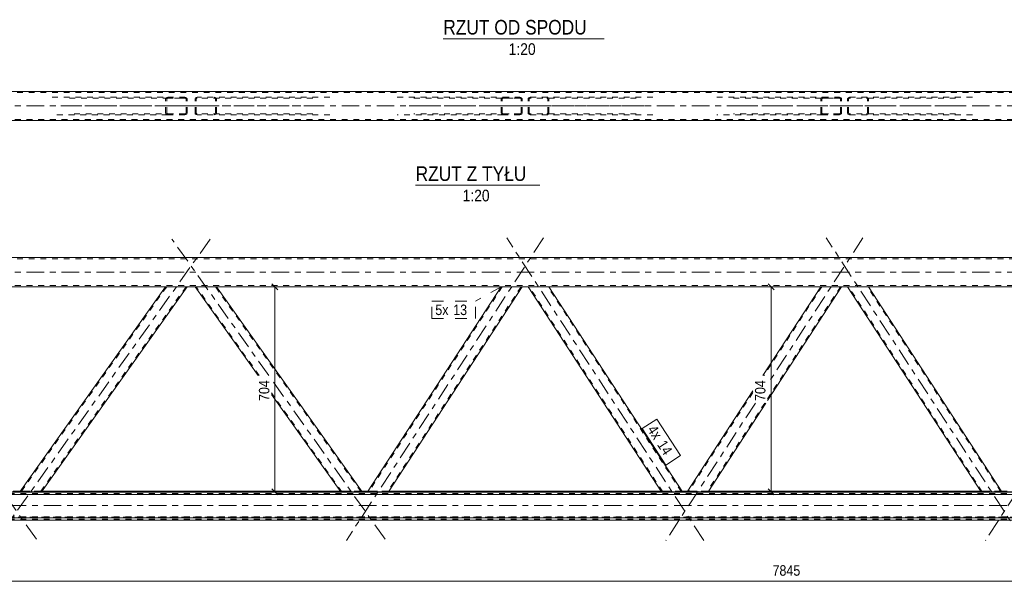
# Model space of a CAD drawing. Header units: millimetres. Extents: x 0 to 914, y 0 to 420.
# Tile 3 of 9: x 331 to 500, y 111 to 208. Entities that reach past the tile are written whole.
import ezdxf

# ---------------------------------------------------------------- set-up
doc = ezdxf.new("R2010")
doc.units = ezdxf.units.MM
for name, pattern in [('XKITLINE00', [0]), ('XKITLINE01', [4, 1, -1, 1, -1]), ('XKITLINE02', [4, 2, -2]), ('XKITLINE03', [6, 3, -1, 1, -1])]:
    doc.linetypes.add(name, pattern=pattern)
for name, color, linetype, lineweight in [('Element', 2, 'Continuous', 0), ('Inny typ obiektu', 7, 'Continuous', 0), ('Wymiar', 4, 'Continuous', 0), ('Znak elementu', 2, 'Continuous', 0)]:
    doc.layers.add(name, color=color, linetype=linetype, lineweight=lineweight)
doc.styles.add('ARIAL', font='ARIAL.TTF')

msp = doc.modelspace()

# ---------------------------------------------------------------- linework, layer by layer
at = {"layer": 'Element', "linetype": 'XKITLINE00', "lineweight": 0}
for p, q in [((644, 195.22), (174.62, 195.22)), ((174.62, 190.22), (644, 190.22)), ((174.62, 166.74), (644, 166.74)), ((636.32, 161.74), (182.24, 161.74)), ((356.46, 161.74), (331.5, 126.58)), ((360.14, 161.74), (335.18, 126.58)), ((372.29, 146.52), (361.49, 161.74)), ((390.13, 126.58), (365.16, 161.74)), ((413.95, 161.74), (391.07, 126.58)), ((417.53, 161.74), (394.65, 126.58)), ((441.44, 126.58), (418.56, 161.74)), ((445.02, 126.58), (422.14, 161.74)), ((468.69, 161.74), (458.79, 146.52)), ((472.27, 161.74), (459.59, 142.26)), ((496.17, 126.58), (473.3, 161.74)), ((499.75, 126.58), (476.87, 161.74)), ((457.07, 143.89), (445.81, 126.58)), ((386.45, 126.58), (374.59, 143.28)), ((459.29, 141.79), (449.39, 126.58)), ((659.69, 126.54), (157.67, 126.54)), ((331.58, 126.7), (330.32, 126.7)), ((331.52, 126.58), (331.5, 126.58)), ((331.6, 126.58), (331.52, 126.58)), ((331.72, 126.57), (331.6, 126.58)), ((331.86, 126.57), (331.72, 126.57)), ((331.86, 126.57), (334.8, 126.57)), ((334.94, 126.57), (334.8, 126.57)), ((335.06, 126.58), (334.94, 126.57)), ((335.14, 126.58), (335.06, 126.58)), ((335.18, 126.58), (335.14, 126.58)), ((386.37, 126.7), (335.26, 126.7)), ((386.48, 126.58), (386.45, 126.58)), ((386.56, 126.58), (386.48, 126.58)), ((386.68, 126.57), (386.56, 126.58)), ((386.83, 126.57), (386.68, 126.57)), ((386.83, 126.57), (389.77, 126.57)), ((389.91, 126.57), (389.77, 126.57)), ((390.03, 126.58), (389.91, 126.57)), ((390.1, 126.58), (390.03, 126.58)), ((391.15, 126.7), (390.05, 126.7)), ((390.13, 126.58), (390.1, 126.58)), ((391.1, 126.58), (391.07, 126.58)), ((391.18, 126.58), (391.1, 126.58)), ((391.29, 126.57), (391.18, 126.58)), ((391.43, 126.57), (391.29, 126.57)), ((391.43, 126.57), (394.29, 126.57)), ((394.43, 126.57), (394.29, 126.57)), ((394.54, 126.58), (394.43, 126.57)), ((394.62, 126.58), (394.54, 126.58)), ((394.65, 126.58), (394.62, 126.58)), ((441.36, 126.7), (394.73, 126.7)), ((441.47, 126.58), (441.44, 126.58)), ((441.55, 126.58), (441.47, 126.58)), ((441.66, 126.57), (441.55, 126.58)), ((441.8, 126.57), (441.66, 126.57)), ((441.8, 126.57), (444.66, 126.57)), ((444.8, 126.57), (444.66, 126.57)), ((444.92, 126.58), (444.8, 126.57)), ((444.99, 126.58), (444.92, 126.58)), ((445.89, 126.7), (444.94, 126.7)), ((445.02, 126.58), (444.99, 126.58)), ((445.84, 126.58), (445.81, 126.58)), ((445.91, 126.58), (445.84, 126.58)), ((446.03, 126.57), (445.91, 126.58)), ((446.16, 126.57), (446.03, 126.57)), ((446.16, 126.57), (449.03, 126.57)), ((449.16, 126.57), (449.03, 126.57)), ((449.28, 126.58), (449.16, 126.57)), ((449.36, 126.58), (449.28, 126.58)), ((449.39, 126.58), (449.36, 126.58)), ((496.1, 126.7), (449.47, 126.7)), ((496.2, 126.58), (496.17, 126.58)), ((496.28, 126.58), (496.2, 126.58)), ((496.4, 126.57), (496.28, 126.58)), ((496.54, 126.57), (496.4, 126.57)), ((496.54, 126.57), (499.4, 126.57)), ((499.54, 126.57), (499.4, 126.57)), ((499.65, 126.58), (499.54, 126.57)), ((499.73, 126.58), (499.65, 126.58)), ((500.62, 126.7), (499.68, 126.7)), ((499.75, 126.58), (499.73, 126.58)), ((141.58, 126.14), (680.18, 126.14)), ((141.58, 122.14), (680.18, 122.14)), ((141.58, 121.74), (680.18, 121.74))]:
    msp.add_line(p, q, dxfattribs=at)
at = {"layer": 'Element', "linetype": 'XKITLINE01', "lineweight": 0}
for p, q in [((644, 195.02), (174.62, 195.02)), ((337.01, 194.22), (356.83, 194.22)), ((339.96, 194.07), (359.77, 194.07)), ((356.49, 194.03), (356.46, 193.92)), ((356.57, 194.13), (356.49, 194.03)), ((356.69, 194.2), (356.57, 194.13)), ((356.66, 193.98), (356.7, 194.03)), ((356.83, 194.22), (356.69, 194.2)), ((356.7, 194.03), (356.76, 194.06)), ((356.76, 194.06), (356.83, 194.07)), ((356.83, 194.22), (359.77, 194.22)), ((359.77, 194.07), (356.83, 194.07)), ((359.91, 194.2), (359.77, 194.22)), ((359.77, 194.07), (359.84, 194.06)), ((359.84, 194.06), (359.9, 194.03)), ((359.9, 194.03), (359.94, 193.98)), ((360.03, 194.13), (359.91, 194.2)), ((360.11, 194.03), (360.03, 194.13)), ((360.14, 193.92), (360.11, 194.03)), ((361.51, 194.03), (361.49, 193.92)), ((361.59, 194.13), (361.51, 194.03)), ((361.71, 194.2), (361.59, 194.13)), ((361.68, 193.98), (361.72, 194.03)), ((361.85, 194.22), (361.71, 194.2)), ((361.72, 194.03), (361.78, 194.06)), ((361.78, 194.06), (361.85, 194.07)), ((384.61, 194.22), (361.85, 194.22)), ((381.67, 194.07), (361.85, 194.07)), ((364.94, 194.2), (364.8, 194.22)), ((364.8, 194.07), (364.87, 194.06)), ((364.87, 194.06), (364.93, 194.03)), ((364.93, 194.03), (364.97, 193.98)), ((365.06, 194.13), (364.94, 194.2)), ((365.14, 194.03), (365.06, 194.13)), ((365.16, 193.92), (365.14, 194.03)), ((396.15, 194.22), (414.31, 194.22)), ((399.01, 194.07), (417.17, 194.07)), ((413.98, 194.03), (413.95, 193.92)), ((414.06, 194.13), (413.98, 194.03)), ((414.17, 194.2), (414.06, 194.13)), ((414.15, 193.98), (414.18, 194.03)), ((414.31, 194.22), (414.17, 194.2)), ((414.18, 194.03), (414.24, 194.06)), ((414.24, 194.06), (414.31, 194.07)), ((414.31, 194.22), (417.17, 194.22)), ((417.17, 194.07), (414.31, 194.07)), ((417.31, 194.2), (417.17, 194.22)), ((417.17, 194.07), (417.24, 194.06)), ((417.24, 194.06), (417.3, 194.03)), ((417.3, 194.03), (417.34, 193.98)), ((417.43, 194.13), (417.31, 194.2)), ((417.51, 194.03), (417.43, 194.13)), ((417.53, 193.92), (417.51, 194.03)), ((418.59, 194.03), (418.56, 193.92)), ((418.66, 194.13), (418.59, 194.03)), ((418.78, 194.2), (418.66, 194.13)), ((418.75, 193.98), (418.79, 194.03)), ((418.92, 194.22), (418.78, 194.2)), ((418.79, 194.03), (418.85, 194.06)), ((418.85, 194.06), (418.92, 194.07)), ((439.94, 194.22), (418.92, 194.22)), ((437.08, 194.07), (418.92, 194.07)), ((421.92, 194.2), (421.78, 194.22)), ((421.78, 194.07), (421.85, 194.06)), ((421.85, 194.06), (421.91, 194.03)), ((421.91, 194.03), (421.95, 193.98)), ((422.03, 194.13), (421.92, 194.2)), ((422.11, 194.03), (422.03, 194.13)), ((422.14, 193.92), (422.11, 194.03)), ((450.89, 194.22), (469.05, 194.22)), ((453.75, 194.07), (471.91, 194.07)), ((468.72, 194.03), (468.69, 193.92)), ((468.8, 194.13), (468.72, 194.03)), ((468.91, 194.2), (468.8, 194.13)), ((468.88, 193.98), (468.92, 194.03)), ((469.05, 194.22), (468.91, 194.2)), ((468.92, 194.03), (468.98, 194.06)), ((468.98, 194.06), (469.05, 194.07)), ((469.05, 194.22), (471.91, 194.22)), ((471.91, 194.07), (469.05, 194.07)), ((472.05, 194.2), (471.91, 194.22)), ((471.91, 194.07), (471.98, 194.06)), ((471.98, 194.06), (472.04, 194.03)), ((472.04, 194.03), (472.08, 193.98)), ((472.16, 194.13), (472.05, 194.2)), ((472.24, 194.03), (472.16, 194.13)), ((472.27, 193.92), (472.24, 194.03)), ((473.32, 194.03), (473.3, 193.92)), ((473.4, 194.13), (473.32, 194.03)), ((473.52, 194.2), (473.4, 194.13)), ((473.49, 193.98), (473.53, 194.03)), ((473.65, 194.22), (473.52, 194.2)), ((473.53, 194.03), (473.58, 194.06)), ((473.58, 194.06), (473.65, 194.07)), ((494.68, 194.22), (473.65, 194.22)), ((491.81, 194.07), (473.65, 194.07)), ((476.65, 194.2), (476.52, 194.22)), ((476.52, 194.07), (476.59, 194.06)), ((476.59, 194.06), (476.64, 194.03)), ((476.64, 194.03), (476.68, 193.98)), ((476.77, 194.13), (476.65, 194.2)), ((476.85, 194.03), (476.77, 194.13)), ((476.87, 193.92), (476.85, 194.03)), ((356.46, 191.52), (356.46, 193.92)), ((356.64, 193.92), (356.66, 193.98)), ((356.64, 191.52), (356.64, 193.92)), ((359.94, 193.98), (359.96, 193.92)), ((359.96, 191.52), (359.96, 193.92)), ((360.14, 191.52), (360.14, 193.92)), ((361.49, 191.52), (361.49, 193.92)), ((361.67, 193.92), (361.68, 193.98)), ((361.67, 191.52), (361.67, 193.92)), ((364.97, 193.98), (364.98, 193.92)), ((364.98, 191.52), (364.98, 193.92)), ((365.16, 191.52), (365.16, 193.92)), ((413.95, 191.52), (413.95, 193.92)), ((414.13, 193.92), (414.15, 193.98)), ((414.13, 191.52), (414.13, 193.92)), ((417.34, 193.98), (417.35, 193.92)), ((417.35, 191.52), (417.35, 193.92)), ((417.53, 191.52), (417.53, 193.92)), ((418.56, 191.52), (418.56, 193.92)), ((418.74, 193.92), (418.75, 193.98)), ((418.74, 191.52), (418.74, 193.92)), ((421.95, 193.98), (421.96, 193.92)), ((421.96, 191.52), (421.96, 193.92)), ((422.14, 191.52), (422.14, 193.92)), ((468.69, 191.52), (468.69, 193.92)), ((468.87, 193.92), (468.88, 193.98)), ((468.87, 191.52), (468.87, 193.92)), ((472.08, 193.98), (472.09, 193.92)), ((472.09, 191.52), (472.09, 193.92)), ((472.27, 191.52), (472.27, 193.92)), ((473.3, 191.52), (473.3, 193.92)), ((473.47, 193.92), (473.49, 193.98)), ((473.47, 191.52), (473.47, 193.92)), ((476.68, 193.98), (476.7, 193.92)), ((476.7, 191.52), (476.7, 193.92)), ((476.87, 191.52), (476.87, 193.92)), ((356.83, 191.22), (337.01, 191.22)), ((359.77, 191.37), (339.96, 191.37)), ((356.46, 191.52), (356.49, 191.4)), ((356.49, 191.4), (356.57, 191.31)), ((356.57, 191.31), (356.69, 191.24)), ((356.66, 191.46), (356.64, 191.52)), ((356.7, 191.41), (356.66, 191.46)), ((356.69, 191.24), (356.83, 191.22)), ((356.76, 191.38), (356.7, 191.41)), ((356.83, 191.37), (356.76, 191.38)), ((356.83, 191.37), (359.77, 191.37)), ((359.77, 191.22), (356.83, 191.22)), ((359.84, 191.38), (359.77, 191.37)), ((359.77, 191.22), (359.91, 191.24)), ((359.9, 191.41), (359.84, 191.38)), ((359.94, 191.46), (359.9, 191.41)), ((359.91, 191.24), (360.03, 191.31)), ((359.96, 191.52), (359.94, 191.46)), ((360.03, 191.31), (360.11, 191.4)), ((360.11, 191.4), (360.14, 191.52)), ((361.49, 191.52), (361.51, 191.4)), ((361.51, 191.4), (361.59, 191.31)), ((361.59, 191.31), (361.71, 191.24)), ((361.68, 191.46), (361.67, 191.52)), ((361.72, 191.41), (361.68, 191.46)), ((361.71, 191.24), (361.85, 191.22)), ((361.78, 191.38), (361.72, 191.41)), ((361.85, 191.37), (361.78, 191.38)), ((381.67, 191.37), (361.85, 191.37)), ((384.61, 191.22), (361.85, 191.22)), ((364.87, 191.38), (364.8, 191.37)), ((364.8, 191.22), (364.94, 191.24)), ((364.93, 191.41), (364.87, 191.38)), ((364.97, 191.46), (364.93, 191.41)), ((364.94, 191.24), (365.06, 191.31)), ((364.98, 191.52), (364.97, 191.46)), ((365.06, 191.31), (365.14, 191.4)), ((365.14, 191.4), (365.16, 191.52)), ((414.31, 191.22), (396.15, 191.22)), ((417.17, 191.37), (399.01, 191.37)), ((413.95, 191.52), (413.98, 191.4)), ((413.98, 191.4), (414.06, 191.31)), ((414.06, 191.31), (414.17, 191.24)), ((414.15, 191.46), (414.13, 191.52)), ((414.18, 191.41), (414.15, 191.46)), ((414.17, 191.24), (414.31, 191.22)), ((414.24, 191.38), (414.18, 191.41)), ((414.31, 191.37), (414.24, 191.38)), ((414.31, 191.37), (417.17, 191.37)), ((417.17, 191.22), (414.31, 191.22)), ((417.24, 191.38), (417.17, 191.37)), ((417.17, 191.22), (417.31, 191.24)), ((417.3, 191.41), (417.24, 191.38)), ((417.34, 191.46), (417.3, 191.41)), ((417.31, 191.24), (417.43, 191.31)), ((417.35, 191.52), (417.34, 191.46)), ((417.43, 191.31), (417.51, 191.4)), ((417.51, 191.4), (417.53, 191.52)), ((418.56, 191.52), (418.59, 191.4)), ((418.59, 191.4), (418.66, 191.31)), ((418.66, 191.31), (418.78, 191.24)), ((418.75, 191.46), (418.74, 191.52)), ((418.79, 191.41), (418.75, 191.46)), ((418.78, 191.24), (418.92, 191.22)), ((418.85, 191.38), (418.79, 191.41)), ((418.92, 191.37), (418.85, 191.38)), ((437.08, 191.37), (418.92, 191.37)), ((439.94, 191.22), (418.92, 191.22)), ((421.85, 191.38), (421.78, 191.37)), ((421.78, 191.22), (421.92, 191.24)), ((421.91, 191.41), (421.85, 191.38)), ((421.95, 191.46), (421.91, 191.41)), ((421.92, 191.24), (422.03, 191.31)), ((421.96, 191.52), (421.95, 191.46)), ((422.03, 191.31), (422.11, 191.4)), ((422.11, 191.4), (422.14, 191.52)), ((469.05, 191.22), (450.89, 191.22)), ((471.91, 191.37), (453.75, 191.37)), ((468.69, 191.52), (468.72, 191.4)), ((468.72, 191.4), (468.8, 191.31)), ((468.8, 191.31), (468.91, 191.24)), ((468.88, 191.46), (468.87, 191.52)), ((468.92, 191.41), (468.88, 191.46)), ((468.91, 191.24), (469.05, 191.22)), ((468.98, 191.38), (468.92, 191.41)), ((469.05, 191.37), (468.98, 191.38)), ((469.05, 191.37), (471.91, 191.37)), ((471.91, 191.22), (469.05, 191.22)), ((471.98, 191.38), (471.91, 191.37)), ((471.91, 191.22), (472.05, 191.24)), ((472.04, 191.41), (471.98, 191.38)), ((472.08, 191.46), (472.04, 191.41)), ((472.05, 191.24), (472.16, 191.31)), ((472.09, 191.52), (472.08, 191.46)), ((472.16, 191.31), (472.24, 191.4)), ((472.24, 191.4), (472.27, 191.52)), ((473.3, 191.52), (473.32, 191.4)), ((473.32, 191.4), (473.4, 191.31)), ((473.4, 191.31), (473.52, 191.24)), ((473.49, 191.46), (473.47, 191.52)), ((473.53, 191.41), (473.49, 191.46)), ((473.52, 191.24), (473.65, 191.22)), ((473.58, 191.38), (473.53, 191.41)), ((473.65, 191.37), (473.58, 191.38)), ((491.81, 191.37), (473.65, 191.37)), ((494.68, 191.22), (473.65, 191.22)), ((476.59, 191.38), (476.52, 191.37)), ((476.52, 191.22), (476.65, 191.24)), ((476.64, 191.41), (476.59, 191.38)), ((476.68, 191.46), (476.64, 191.41)), ((476.65, 191.24), (476.77, 191.31)), ((476.7, 191.52), (476.68, 191.46)), ((476.77, 191.31), (476.85, 191.4)), ((476.85, 191.4), (476.87, 191.52)), ((174.62, 190.42), (644, 190.42)), ((644, 166.54), (174.62, 166.54)), ((174.62, 161.94), (644, 161.94)), ((356.64, 161.74), (331.73, 126.66)), ((359.96, 161.74), (335.04, 126.66)), ((360.14, 161.74), (356.46, 161.74)), ((365.16, 161.74), (361.49, 161.74)), ((372.48, 146.52), (361.67, 161.74)), ((389.95, 126.58), (364.98, 161.74)), ((414.13, 161.74), (391.3, 126.66)), ((417.35, 161.74), (394.52, 126.66)), ((417.53, 161.74), (413.95, 161.74)), ((422.14, 161.74), (418.56, 161.74)), ((441.62, 126.58), (418.74, 161.74)), ((444.84, 126.58), (421.96, 161.74)), ((468.87, 161.74), (458.96, 146.52)), ((472.09, 161.74), (459.59, 142.54)), ((472.27, 161.74), (468.69, 161.74)), ((476.87, 161.74), (473.3, 161.74)), ((496.35, 126.58), (473.47, 161.74)), ((499.57, 126.58), (476.7, 161.74)), ((386.63, 126.58), (374.59, 143.54)), ((457.07, 143.61), (446.04, 126.66)), ((459.11, 141.79), (449.26, 126.66)), ((331.5, 126.58), (331.55, 126.66)), ((331.55, 126.66), (331.58, 126.66)), ((335.26, 126.7), (331.58, 126.7)), ((331.58, 126.66), (331.66, 126.66)), ((331.66, 126.66), (331.78, 126.67)), ((331.73, 126.66), (331.68, 126.58)), ((331.68, 126.58), (331.69, 126.58)), ((331.69, 126.58), (331.73, 126.58)), ((331.75, 126.66), (331.73, 126.66)), ((331.73, 126.58), (331.79, 126.58)), ((331.79, 126.66), (331.75, 126.66)), ((331.78, 126.67), (331.92, 126.67)), ((331.85, 126.66), (331.79, 126.66)), ((331.79, 126.58), (331.86, 126.58)), ((331.92, 126.66), (331.85, 126.66)), ((331.86, 126.58), (334.8, 126.58)), ((331.92, 126.67), (334.87, 126.67)), ((331.92, 126.66), (334.86, 126.66)), ((334.8, 126.58), (334.87, 126.58)), ((334.93, 126.66), (334.86, 126.66)), ((334.87, 126.67), (335.01, 126.67)), ((334.87, 126.58), (334.93, 126.58)), ((334.99, 126.66), (334.93, 126.66)), ((334.93, 126.58), (334.98, 126.58)), ((334.98, 126.58), (334.99, 126.58)), ((335.04, 126.66), (334.99, 126.58)), ((335.03, 126.66), (334.99, 126.66)), ((335.01, 126.67), (335.13, 126.66)), ((335.04, 126.66), (335.03, 126.66)), ((335.13, 126.66), (335.2, 126.66)), ((335.18, 126.58), (335.23, 126.66)), ((335.2, 126.66), (335.23, 126.66)), ((390.05, 126.7), (386.37, 126.7)), ((386.4, 126.66), (386.42, 126.66)), ((386.42, 126.66), (386.5, 126.66)), ((386.5, 126.66), (386.62, 126.67)), ((386.59, 126.66), (386.58, 126.66)), ((386.63, 126.66), (386.59, 126.66)), ((386.62, 126.67), (386.76, 126.67)), ((386.69, 126.66), (386.63, 126.66)), ((386.63, 126.58), (386.65, 126.58)), ((386.65, 126.58), (386.69, 126.58)), ((386.76, 126.66), (386.69, 126.66)), ((386.69, 126.58), (386.75, 126.58)), ((386.75, 126.58), (386.82, 126.58)), ((386.76, 126.67), (389.7, 126.67)), ((386.76, 126.66), (389.71, 126.66)), ((386.82, 126.58), (389.77, 126.58)), ((389.7, 126.67), (389.84, 126.67)), ((389.78, 126.66), (389.71, 126.66)), ((389.77, 126.58), (389.84, 126.58)), ((389.84, 126.66), (389.78, 126.66)), ((389.84, 126.67), (389.96, 126.66)), ((389.88, 126.66), (389.84, 126.66)), ((389.84, 126.58), (389.89, 126.58)), ((389.89, 126.66), (389.88, 126.66)), ((389.89, 126.58), (389.93, 126.58)), ((389.93, 126.58), (389.95, 126.58)), ((389.96, 126.66), (390.05, 126.66)), ((390.05, 126.66), (390.08, 126.66)), ((391.07, 126.58), (391.12, 126.66)), ((391.12, 126.66), (391.15, 126.66)), ((394.73, 126.7), (391.15, 126.7)), ((391.15, 126.66), (391.23, 126.66)), ((391.23, 126.66), (391.35, 126.67)), ((391.3, 126.66), (391.25, 126.58)), ((391.25, 126.58), (391.27, 126.58)), ((391.27, 126.58), (391.3, 126.58)), ((391.32, 126.66), (391.3, 126.66)), ((391.3, 126.58), (391.36, 126.58)), ((391.36, 126.66), (391.32, 126.66)), ((391.35, 126.67), (391.49, 126.67)), ((391.42, 126.66), (391.36, 126.66)), ((391.36, 126.58), (391.43, 126.58)), ((391.48, 126.66), (391.42, 126.66)), ((391.43, 126.58), (394.29, 126.58)), ((391.48, 126.66), (394.35, 126.66)), ((391.49, 126.67), (394.35, 126.67)), ((394.29, 126.58), (394.36, 126.58)), ((394.35, 126.67), (394.49, 126.67)), ((394.42, 126.66), (394.35, 126.66)), ((394.36, 126.58), (394.42, 126.58)), ((394.47, 126.66), (394.42, 126.66)), ((394.42, 126.58), (394.46, 126.58)), ((394.46, 126.58), (394.48, 126.58)), ((394.51, 126.66), (394.47, 126.66)), ((394.52, 126.66), (394.48, 126.58)), ((394.49, 126.67), (394.6, 126.66)), ((394.52, 126.66), (394.51, 126.66)), ((394.6, 126.66), (394.68, 126.66)), ((394.65, 126.58), (394.7, 126.66)), ((394.68, 126.66), (394.7, 126.66)), ((444.94, 126.7), (441.36, 126.7)), ((441.39, 126.66), (441.41, 126.66)), ((441.41, 126.66), (441.49, 126.66)), ((441.49, 126.66), (441.6, 126.67)), ((441.58, 126.66), (441.57, 126.66)), ((441.62, 126.66), (441.58, 126.66)), ((441.6, 126.67), (441.74, 126.67)), ((441.67, 126.66), (441.62, 126.66)), ((441.62, 126.58), (441.63, 126.58)), ((441.63, 126.58), (441.67, 126.58)), ((441.74, 126.66), (441.67, 126.66)), ((441.67, 126.58), (441.73, 126.58)), ((441.73, 126.58), (441.8, 126.58)), ((441.74, 126.67), (444.6, 126.67)), ((441.74, 126.66), (444.61, 126.66)), ((441.8, 126.58), (444.66, 126.58)), ((444.6, 126.67), (444.74, 126.67)), ((444.68, 126.66), (444.61, 126.66)), ((444.66, 126.58), (444.73, 126.58)), ((444.73, 126.66), (444.68, 126.66)), ((444.77, 126.66), (444.73, 126.66)), ((444.73, 126.58), (444.79, 126.58)), ((444.74, 126.67), (444.86, 126.66)), ((444.79, 126.66), (444.77, 126.66)), ((444.79, 126.58), (444.83, 126.58)), ((444.83, 126.58), (444.84, 126.58)), ((444.86, 126.66), (444.94, 126.66)), ((444.94, 126.66), (444.97, 126.66)), ((445.81, 126.58), (445.86, 126.66)), ((445.86, 126.66), (445.89, 126.66)), ((449.47, 126.7), (445.89, 126.7)), ((445.89, 126.66), (445.97, 126.66)), ((445.97, 126.66), (446.09, 126.67)), ((446.04, 126.66), (445.99, 126.58)), ((445.99, 126.58), (446, 126.58)), ((446, 126.58), (446.04, 126.58)), ((446.06, 126.66), (446.04, 126.66)), ((446.04, 126.58), (446.1, 126.58)), ((446.09, 126.66), (446.06, 126.66)), ((446.09, 126.67), (446.23, 126.67)), ((446.15, 126.66), (446.09, 126.66)), ((446.1, 126.58), (446.17, 126.58)), ((446.22, 126.66), (446.15, 126.66)), ((446.17, 126.58), (449.03, 126.58)), ((446.22, 126.66), (449.09, 126.66)), ((446.23, 126.67), (449.09, 126.67)), ((449.03, 126.58), (449.1, 126.58)), ((449.09, 126.67), (449.23, 126.67)), ((449.15, 126.66), (449.09, 126.66)), ((449.1, 126.58), (449.16, 126.58)), ((449.21, 126.66), (449.15, 126.66)), ((449.16, 126.58), (449.2, 126.58)), ((449.2, 126.58), (449.21, 126.58)), ((449.26, 126.66), (449.21, 126.58)), ((449.25, 126.66), (449.21, 126.66)), ((449.23, 126.67), (449.34, 126.66)), ((449.26, 126.66), (449.25, 126.66)), ((449.34, 126.66), (449.42, 126.66)), ((449.39, 126.58), (449.44, 126.66)), ((449.42, 126.66), (449.44, 126.66)), ((499.68, 126.7), (496.1, 126.7)), ((496.12, 126.66), (496.15, 126.66)), ((496.15, 126.66), (496.23, 126.66)), ((496.23, 126.66), (496.34, 126.67)), ((496.32, 126.66), (496.3, 126.66)), ((496.35, 126.66), (496.32, 126.66)), ((496.34, 126.67), (496.48, 126.67)), ((496.41, 126.66), (496.35, 126.66)), ((496.35, 126.58), (496.37, 126.58)), ((496.37, 126.58), (496.41, 126.58)), ((496.48, 126.66), (496.41, 126.66)), ((496.41, 126.58), (496.47, 126.58)), ((496.47, 126.58), (496.53, 126.58)), ((496.48, 126.67), (499.34, 126.67)), ((496.48, 126.66), (499.34, 126.66)), ((496.53, 126.58), (499.4, 126.58)), ((499.34, 126.67), (499.48, 126.67)), ((499.41, 126.66), (499.34, 126.66)), ((499.4, 126.58), (499.47, 126.58)), ((499.47, 126.66), (499.41, 126.66)), ((499.51, 126.66), (499.47, 126.66)), ((499.47, 126.58), (499.52, 126.58)), ((499.48, 126.67), (499.59, 126.66)), ((499.53, 126.66), (499.51, 126.66)), ((499.52, 126.58), (499.56, 126.58)), ((499.56, 126.58), (499.57, 126.58)), ((499.59, 126.66), (499.67, 126.66)), ((499.67, 126.66), (499.7, 126.66)), ((141.58, 126.3), (680.18, 126.3)), ((141.58, 126.2), (680.18, 126.2)), ((141.58, 122.3), (680.18, 122.3)), ((680.18, 122.24), (141.58, 122.24)), ((141.58, 121.9), (680.18, 121.9))]:
    msp.add_line(p, q, dxfattribs=at)
at = {"layer": 'Element', "linetype": 'XKITLINE03', "lineweight": 0}
for p, q in [((164.62, 192.72), (654, 192.72)), ((364.09, 192.72), (338.48, 192.72)), ((383.14, 192.72), (357.54, 192.72)), ((421.2, 192.72), (397.58, 192.72)), ((438.51, 192.72), (414.89, 192.72)), ((475.93, 192.72), (452.32, 192.72)), ((493.24, 192.72), (469.63, 192.72)), ((334.32, 118.47), (297.81, 169.9)), ((364.09, 169.9), (327.57, 118.47)), ((374.13, 146.52), (357.54, 169.9)), ((421.2, 170.12), (387.43, 118.24)), ((448.66, 118.24), (414.89, 170.12)), ((475.93, 170.12), (459.59, 145.01)), ((503.39, 118.24), (469.63, 170.12)), ((164.62, 164.24), (654, 164.24)), ((394.05, 118.47), (374.59, 145.87)), ((457.5, 141.79), (442.17, 118.24)), ((512.24, 141.79), (496.91, 118.24)), ((131.58, 124.22), (690.18, 124.22))]:
    msp.add_line(p, q, dxfattribs=at)
at = {"layer": 'Inny typ obiektu', "linetype": 'XKITLINE00', "lineweight": 0}
for p, q in [((404.03, 204.22), (431.62, 204.22)), ((399.29, 179.12), (420.58, 179.12))]:
    msp.add_line(p, q, dxfattribs=at)
at = {"layer": 'Wymiar', "linetype": 'XKITLINE00', "lineweight": 0}
for p, q in [((374.68, 162.25), (375.7, 161.23)), ((459.68, 162.25), (460.7, 161.23)), ((385.46, 161.74), (373.33, 161.74)), ((375.19, 126.57), (375.19, 161.74)), ((450.39, 161.74), (461.63, 161.74)), ((460.19, 126.57), (460.19, 161.74)), ((334.17, 126.57), (312.88, 126.57)), ((393.65, 126.57), (373.33, 126.57)), ((374.68, 127.08), (375.7, 126.06)), ((442.44, 126.57), (461.63, 126.57)), ((459.68, 127.08), (460.7, 126.06)), ((497.18, 126.57), (515.63, 126.57)), ((267, 111.24), (659.22, 111.24))]:
    msp.add_line(p, q, dxfattribs=at)
at = {"layer": 'Znak elementu', "linetype": 'XKITLINE02', "lineweight": 0}
for p, q in [((413.95, 161.74), (409.54, 159.28)), ((402.06, 159.28), (409.54, 159.28)), ((402.06, 156.28), (402.06, 159.28)), ((409.54, 156.28), (409.54, 159.28)), ((402.06, 156.28), (409.54, 156.28))]:
    msp.add_line(p, q, dxfattribs=at)
at = {"layer": 'Znak elementu', "linetype": 'XKITLINE00', "lineweight": 0}
for p, q in [((438.08, 137.43), (440.59, 139.06)), ((440.59, 139.06), (444.68, 132.79)), ((438.08, 137.43), (442.16, 131.15)), ((442.16, 131.15), (444.68, 132.79))]:
    msp.add_line(p, q, dxfattribs=at)

# ---------------------------------------------------------------- texts
at = {"layer": 'Inny typ obiektu', "style": 'ARIAL', "width": 0.85}
for s, height, p in [('RZUT OD SPODU', 2.5, (404.03, 204.97)), ('1:20', 2, (415.23, 201.47)), ('RZUT Z TYŁU', 2.5, (399.29, 179.87)), ('1:20', 2, (407.34, 176.37))]:
    msp.add_text(s, height=height, dxfattribs=at).set_placement(p)
at = {"layer": 'Wymiar', "style": 'ARIAL', "width": 0.85}
for p in [(374.23, 142.15), (459.23, 142.15)]:
    msp.add_text('704', height=1.8, rotation=90.0002, dxfattribs=at).set_placement(p)
msp.add_text('7845', height=1.8, dxfattribs=at).set_placement((460.44, 112.2))
at = {"layer": 'Znak elementu', "style": 'ARIAL', "width": 0.85}
for s, p in [('5x', (402.66, 156.88)), ('13', (405.73, 156.88))]:
    msp.add_text(s, height=1.8, dxfattribs=at).set_placement(p)
for s, p in [('4x', (438.91, 137.25)), ('14', (440.59, 134.67))]:
    msp.add_text(s, height=1.8, rotation=-56.9463, dxfattribs=at).set_placement(p)

doc.saveas('drawing.dxf')
